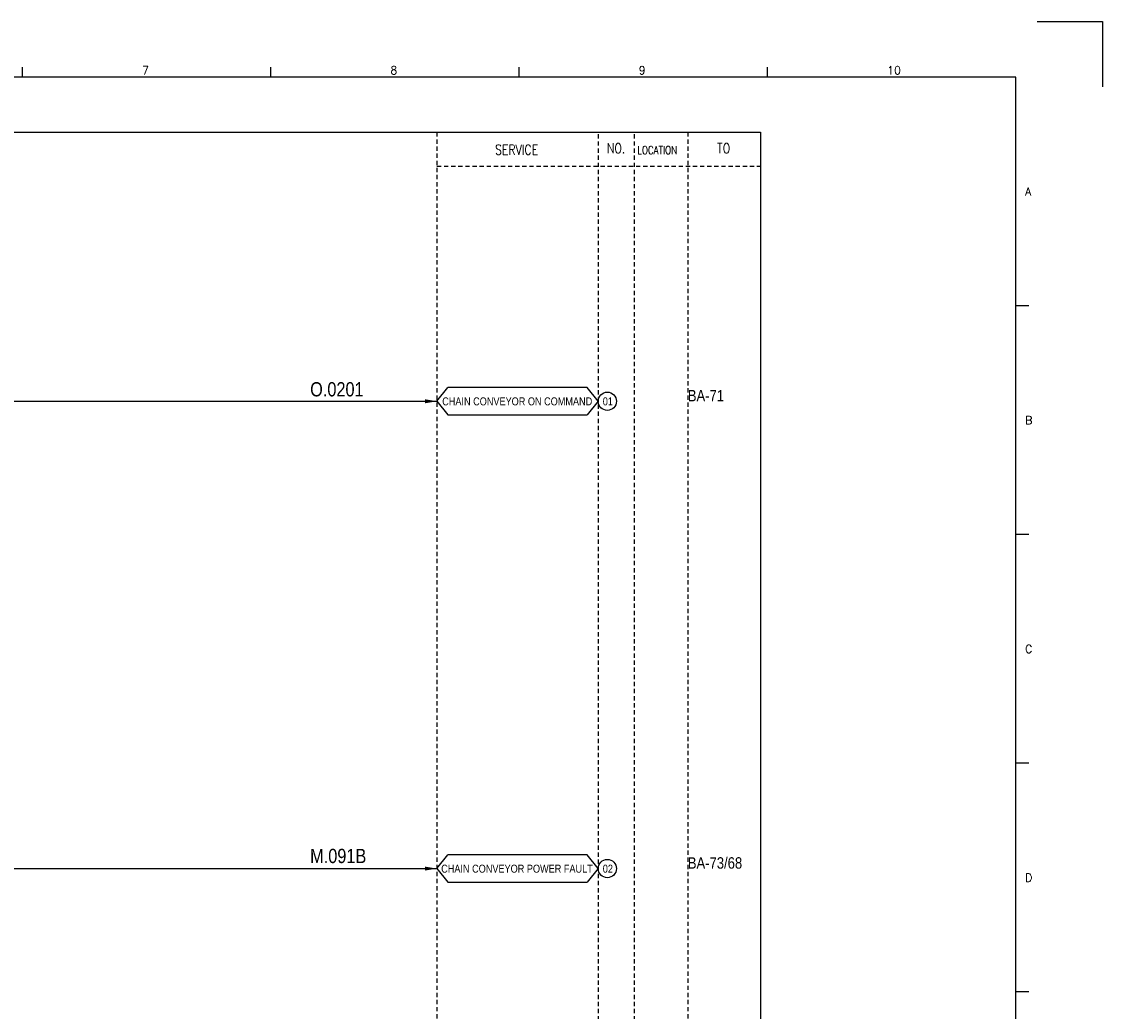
# Model space of a CAD drawing. Extents: x 2381 to 3347, y -179 to 503.
# Tile 4 of 4: x 2967 to 3347, y 155 to 503. Entities that reach past the tile are written whole.
import ezdxf
from ezdxf.enums import TextEntityAlignment as Align

# ---------------------------------------------------------------- set-up
doc = ezdxf.new("R2010")
doc.units = 0
doc.header["$MEASUREMENT"] = 0
doc.linetypes.add('HIDDEN', pattern=[4, 1.5, -1, 1.5])
doc.layers.get('0').update_dxf_attribs({"linetype": 'CONTINUOUS'})
doc.layers.get('Defpoints').update_dxf_attribs({"linetype": 'CONTINUOUS'})
for name, color, linetype in [('CON', 4, 'CONTINUOUS'), ('DCS', 7, 'CONTINUOUS'), ('HID', 2, 'HIDDEN'), ('圖框CON', 4, 'CONTINUOUS'), ('框線', 6, 'CONTINUOUS')]:
    doc.layers.add(name, color=color, linetype=linetype)
doc.styles.add('DAYUKP', font='complex', dxfattribs={"bigfont": 'DAYUKP.SHX'})
doc.styles.add('ROMANS', font='romans', dxfattribs={"width": 0.8})
doc.styles.add('style3', font='ARIALN.TTF')

# ---------------------------------------------------------------- blocks, each defined once
blk = doc.blocks.new('LEADER')
at = {"layer": 'CON'}
blk.add_solid([(0.85, -0.57), (0.85, -1.57), (3.85, -1.07)], dxfattribs=at)
blk = doc.blocks.new('1')
at = {"layer": 'Defpoints'}
blk.add_lwpolyline([(2189, 689.33), (2211.97, 689.33), (2211.97, 666.36)], dxfattribs=at)
at = {"layer": '圖框CON'}
for p, q in [((1832.37, 669.85), (1832.37, 673.29)), ((1919.66, 669.85), (1919.66, 673.29)), ((2006.95, 669.85), (2006.95, 673.29)), ((2094.24, 669.85), (2094.24, 673.29)), ((2186.14, 589.41), (2181.53, 589.41)), ((2186.14, 509.01), (2181.53, 509.01)), ((2186.14, 428.61), (2181.53, 428.61)), ((2186.14, 348.2), (2181.53, 348.2))]:
    blk.add_line(p, q, dxfattribs=at)
at = {"layer": '框線'}
for p, q in [((2181.53, 669.81), (1308.62, 669.81)), ((2181.53, 26.6), (2181.53, 669.81))]:
    blk.add_line(p, q, dxfattribs=at)
at = {"style": 'DAYUKP'}
for s, height, p in [('7', 2.87, (1874.39, 670.78)), ('8', 2.87, (1961.68, 670.78)), ('9', 2.87, (2048.97, 670.78)), ('10', 2.871, (2136.26, 670.78))]:
    blk.add_text(s, height=height, dxfattribs=at).set_placement(p)
for s, p in [('A', (2184.79, 629.6)), ('B', (2184.79, 549.2)), ('C', (2184.79, 468.8)), ('D', (2184.79, 388.39))]:
    blk.add_text(s, height=2.87, dxfattribs=at).set_placement(p, align=Align.MIDDLE_LEFT)

msp = doc.modelspace()

# ---------------------------------------------------------------- linework, layer by layer
at = {"layer": 'CON', "color": 6}
for p, q in [((3113, 369.37), (3116.9, 374.19)), ((3165.8, 374.19), (3116.9, 374.19)), ((3169.7, 369.37), (3165.8, 374.19)), ((3113, 369.37), (3116.9, 364.55)), ((3169.7, 369.37), (3165.8, 364.55)), ((3116.9, 364.55), (3165.8, 364.55)), ((3113, 205.09), (3116.9, 209.9)), ((3165.8, 209.9), (3116.9, 209.9)), ((3169.7, 205.09), (3165.8, 209.9)), ((3113, 205.09), (3116.9, 200.27)), ((3169.7, 205.09), (3165.8, 200.27)), ((3116.9, 200.27), (3165.8, 200.27))]:
    msp.add_line(p, q, dxfattribs=at)
at = {"layer": 'CON'}
for p, q in [((2826.5, 369.37), (3113, 369.37)), ((2933.39, 205.09), (3113, 205.09))]:
    msp.add_line(p, q, dxfattribs=at)
msp.add_lwpolyline([(2512.75, 463.92), (3226.75, 463.92), (3226.75, -35.88), (2512.75, -35.88)], close=True, dxfattribs=at)
for centre in [(3172.91, 369.37), (3172.91, 205.09)]:
    msp.add_circle(centre, 3.21, dxfattribs=at)
at = {"layer": 'HID'}
for p, q in [((3113, 463.92), (3113, -35.88)), ((3201.2, 463.92), (3201.2, -35.88)), ((3169.7, 463.22), (3169.7, -35.88)), ((3182.3, 463.22), (3182.3, -35.88)), ((3113, 452.02), (3226.75, 452.02))]:
    msp.add_line(p, q, dxfattribs=at)

# ---------------------------------------------------------------- block references
msp.add_blockref('1', (1134.94, -186.5))
at = {"layer": 'CON', "xscale": 1.4, "yscale": 1.4, "zscale": 1.4}
for p in [(3107.61, 370.86), (3107.61, 206.58)]:
    msp.add_blockref('LEADER', p, dxfattribs=at)

# ---------------------------------------------------------------- texts
at = {"layer": 'CON', "style": 'ROMANS', "width": 0.8}
for s, p in [('SERVICE', (3141.03, 457.79)), ('NO.', (3176, 458.32)), ('TO', (3213.8, 458.32))]:
    msp.add_text(s, height=3.5, dxfattribs=at).set_placement(p, align=Align.MIDDLE)
msp.add_text('LOCATION', height=2.8, dxfattribs=at).set_placement((3183.43, 455.42), align=Align.BOTTOM_LEFT)
at = {"layer": 'CON', "style": 'style3'}
for s, p in [('BA-71', (3201.2, 369.34)), ('BA-73/68', (3201.2, 205.06))]:
    msp.add_text(s, height=4, dxfattribs=at).set_placement(p)
for s, p in [('CHAIN CONVEYOR ON COMMAND', (3114.87, 367.09)), ('01', (3171.31, 367.09)), ('CHAIN CONVEYOR POWER FAULT', (3114.51, 202.81)), ('02', (3171.31, 202.81))]:
    msp.add_text(s, height=2.8, dxfattribs=at).set_placement(p, align=Align.BOTTOM_LEFT)
at = {"layer": 'DCS', "linetype": 'ByBlock', "style": 'style3'}
for s, p in [('O.0201', (3068.45, 371.08)), ('M.091B', (3068.45, 207.02))]:
    msp.add_text(s, height=5, dxfattribs=at).set_placement(p)

doc.saveas('drawing.dxf')
